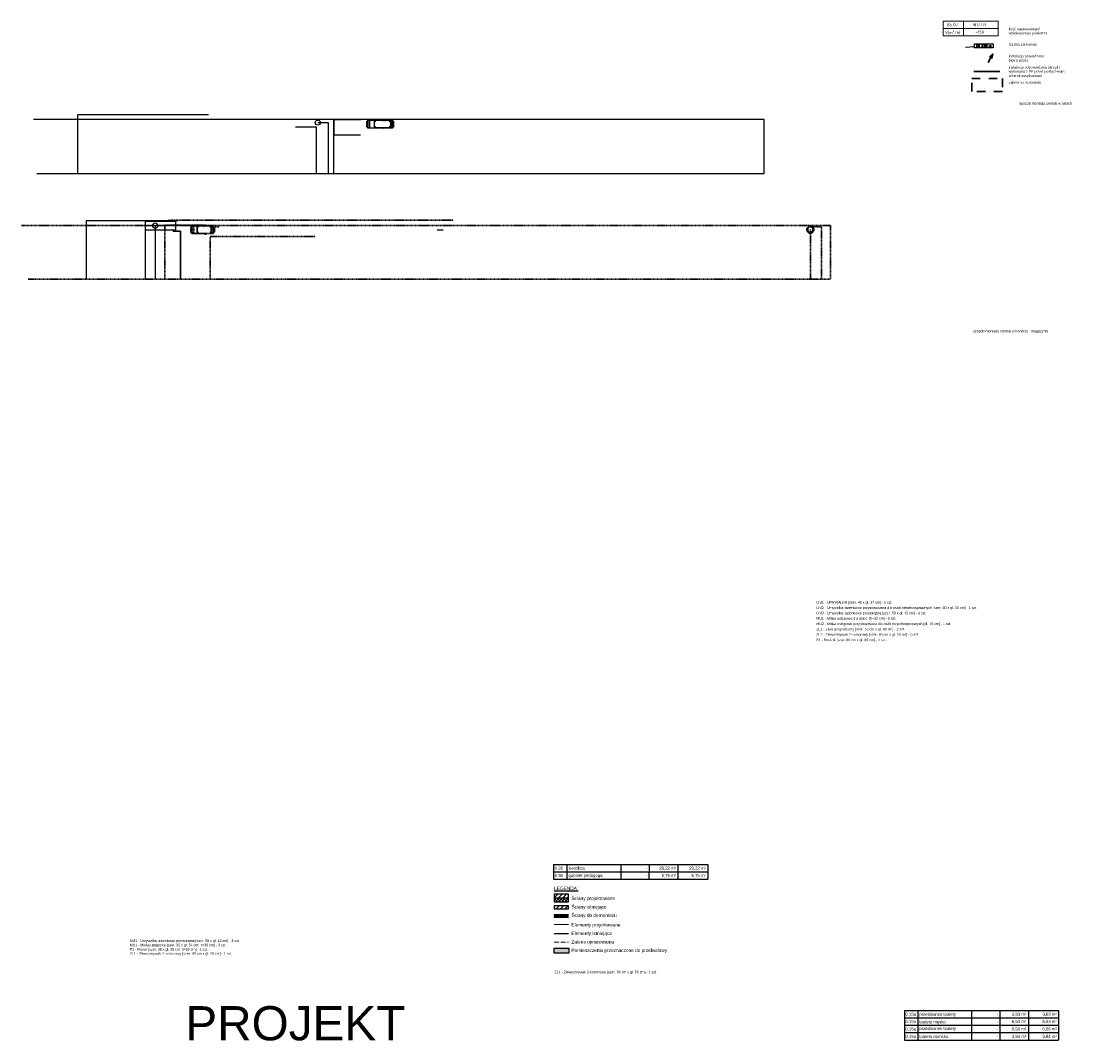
# Model space of a CAD drawing. Header units: millimetres. Extents: x -40063 to 512011, y 350190 to 687060.
# Tile 139 of 256: x 137078 to 198795, y 534396 to 594118. Entities that reach past the tile are written whole.
import ezdxf

# ---------------------------------------------------------------- set-up
doc = ezdxf.new("R2010")
doc.units = ezdxf.units.MM
doc.linetypes.add('DASHDOT', pattern=[1, 0.5, -0.25, 0, -0.25])
doc.linetypes.add('Krawędzie ukryte', pattern=[391.222223, 282.222223, -109])
doc.layers.get('0').update_dxf_attribs({"color": 8})
for name, color, linetype, lineweight in [('AP_opis', 7, 'Continuous', 30), ('FLUID-BILANSE', 150, 'Continuous', 18), ('J_opis srednicy', 7, 'Continuous', 30), ('J_skropliny', 24, 'Continuous', 30), ('J_zakres opracowania', 226, 'DASHDOT', 30)]:
    doc.layers.add(name, color=color, linetype=linetype, lineweight=lineweight)
for name, color, linetype in [('CENTRALA', 7, 'Continuous'), ('DEKIEL', 4, 'Continuous'), ('FLUID-N1', 7, 'Continuous'), ('FLUID-W1-120-INF', 7, 'Continuous'), ('Konstrukcja - Ściany zew', 8, 'Continuous'), ('KONTURY', 1, 'Continuous'), ('Opisy - Teksty', 8, 'Continuous'), ('OSIE', 8, 'DASHDOT'), ('Sciany', 8, 'Continuous')]:
    doc.layers.add(name, color=color, linetype=linetype)
doc.styles.add('ARIAL', font='Arial', dxfattribs={"height": 1})
doc.styles.add('FDBES', font='simplex.shx')
doc.styles.add('GENERATED_STYLE_1', font='arial.ttf')
doc.styles.add('GENERATED_STYLE_2', font='txt')
doc.dimstyles.new('FDBES', dxfattribs={"dimscale": 50, "dimtxt": 4, "dimasz": 2.5, "dimexe": 0.8, "dimexo": 2, "dimgap": 1, "dimtad": 1, "dimdsep": 46, "dimtxsty": 'FDBES', "dimcen": 2.5, "dimclrd": 4, "dimclre": 5, "dimadec": 0, "dimazin": 0, "dimtfac": 1, "dimtmove": 0, "dimatfit": 3, "dimfxl": 1, "dimarcsym": 0})

# ---------------------------------------------------------------- blocks, each defined once
blk = doc.blocks.new('Ściana_484', base_point=(4443046, -2020058))
at = {"layer": 'Konstrukcja - Ściany zew', "linetype": 'Continuous'}
h = blk.add_hatch(dxfattribs=at)
h.set_pattern_fill('Bloczki_ceramiczne', color=256, style=0, pattern_type=2)
h.set_pattern_definition([(225, (2007650.3, -1666877.53), (-127.279217, 127.279217), [])])
h.paths.add_polyline_path([(4443886, -2020058), (4443046, -2020058), (4443046, -2020298), (4443886, -2020298)])
h = blk.add_hatch(dxfattribs=at)
h.set_pattern_fill('Bloczki_betonowe', color=256, style=0, pattern_type=2)
h.set_pattern_definition([(45, (2007650.3, -1666877.53), (-91.923878, 91.923878), []), (135, (2007650.3, -1666877.53), (91.923878, 91.923878), [])])
h.paths.add_polyline_path([(4443886, -2020298), (4443046, -2020298), (4443046, -2020508), (4443886, -2020508)])
blk.add_line((4443886, -2020298), (4443046, -2020298), dxfattribs=at)
at = {"layer": 'Konstrukcja - Ściany zew', "linetype": 'Continuous', "flags": 128}
for points in [[(4443886, -2020058), (4443046, -2020058)], [(4443046, -2020058), (4443046, -2020508)], [(4443046, -2020508), (4443886, -2020508)], [(4443886, -2020508), (4443886, -2020058)]]:
    blk.add_lwpolyline(points, dxfattribs=at)
blk = doc.blocks.new('Ściana_485', base_point=(4443046, -2020741))
at = {"layer": 'Konstrukcja - Ściany zew', "linetype": 'Continuous'}
h = blk.add_hatch(dxfattribs=at)
h.set_pattern_fill('Bloczki_ceramiczne', color=256, style=0, pattern_type=2)
h.set_pattern_definition([(45, (2007650.3, -1666877.53), (-127.279217, 127.279217), [])])
h.paths.add_polyline_path([(4443046, -2020916), (4443886, -2020916), (4443886, -2020741), (4443046, -2020741)])
at = {"layer": 'Konstrukcja - Ściany zew', "linetype": 'Continuous', "flags": 128}
for points in [[(4443886, -2020741), (4443046, -2020741)], [(4443046, -2020741), (4443046, -2020916)], [(4443046, -2020916), (4443886, -2020916)], [(4443886, -2020916), (4443886, -2020741)]]:
    blk.add_lwpolyline(points, dxfattribs=at)
blk = doc.blocks.new('fgdfxf')
at = {"layer": 'J_opis srednicy'}
for p, q in [((13318.2, 246.6), (13346.1, 297.5)), ((13346.1, 297.5), (13326.1, 278.2)), ((13326.1, 278.2), (13335, 277.2)), ((13340.1, 270.3), (13334.6, 277.4)), ((13346.1, 297.5), (13340.1, 270.3))]:
    blk.add_line(p, q, dxfattribs=at)
blk = doc.blocks.new('GALKA')
at = {"layer": 'CENTRALA', "color": 5}
blk.add_polyline3d([(-17, 15.2745, 0), (-16.8282, 15.3273, 0), (-16.6563, 15.3801, 0), (-16.4845, 15.4327, 0), (-16.3126, 15.4852, 0), (-16.1407, 15.5375, 0), (-15.9688, 15.5895, 0), (-15.7969, 15.6412, 0), (-15.625, 15.6925, 0), (-15.453, 15.7434, 0), (-15.281, 15.7937, 0), (-15.109, 15.8436, 0), (-14.9369, 15.8929, 0), (-14.7648, 15.9415, 0), (-14.5926, 15.9894, 0), (-14.4204, 16.0366, 0), (-14.2481, 16.083, 0), (-14.0758, 16.1285, 0), (-13.9034, 16.1731, 0), (-13.7309, 16.2167, 0), (-13.5584, 16.2593, 0), (-13.3858, 16.3009, 0), (-13.2131, 16.3413, 0), (-13.0403, 16.3805, 0), (-12.8675, 16.4185, 0), (-12.6946, 16.4552, 0), (-12.5215, 16.4906, 0), (-12.3484, 16.5246, 0), (-12.1752, 16.5571, 0), (-12.0019, 16.5881, 0), (-11.8285, 16.6176, 0), (-11.655, 16.6454, 0), (-11.4813, 16.6716, 0), (-11.3076, 16.6961, 0), (-11.1337, 16.7188, 0), (-10.9597, 16.7397, 0), (-10.7856, 16.7587, 0), (-10.6113, 16.7757, 0), (-10.4369, 16.7908, 0), (-10.2624, 16.8039, 0), (-10.0877, 16.8148, 0), (-9.9129, 16.8236, 0), (-9.73794, 16.8302, 0), (-9.56282, 16.8346, 0), (-9.38755, 16.8366, 0), (-9.21212, 16.8363, 0), (-9.03652, 16.8336, 0), (-8.86076, 16.8284, 0), (-8.68483, 16.8207, 0), (-8.50872, 16.8104, 0), (-8.33243, 16.7974, 0), (-8.15597, 16.7818, 0), (-7.97932, 16.7635, 0), (-7.80248, 16.7423, 0), (-7.62544, 16.7183, 0), (-7.44822, 16.6915, 0), (-7.27079, 16.6616, 0), (-7.09316, 16.6288, 0), (-6.91532, 16.5929, 0), (-6.73727, 16.5539, 0), (-6.55901, 16.5117, 0), (-6.38053, 16.4663, 0), (-6.20183, 16.4177, 0), (-6.02291, 16.3657, 0), (-5.84377, 16.3106, 0), (-5.66444, 16.2524, 0), (-5.48491, 16.1912, 0), (-5.30521, 16.1271, 0), (-5.12534, 16.0603, 0), (-4.9453, 15.9908, 0), (-4.76512, 15.9187, 0), (-4.5848, 15.8442, 0), (-4.40435, 15.7673, 0), (-4.22379, 15.6882, 0), (-4.04311, 15.6069, 0), (-3.86234, 15.5235, 0), (-3.68149, 15.4383, 0), (-3.50055, 15.3511, 0), (-3.31956, 15.2623, 0), (-3.1385, 15.1718, 0), (-2.9574, 15.0797, 0), (-2.77627, 14.9863, 0), (-2.59511, 14.8915, 0), (-2.41394, 14.7955, 0), (-2.23277, 14.6984, 0), (-2.0516, 14.6002, 0), (-1.87045, 14.5012, 0), (-1.68932, 14.4013, 0), (-1.50824, 14.3008, 0), (-1.3272, 14.1996, 0), (-1.14622, 14.098, 0), (-0.965315, 13.9959, 0), (-0.784486, 13.8936, 0), (-0.603747, 13.791, 0), (-0.423108, 13.6884, 0), (-0.24258, 13.5858, 0), (-0.062173, 13.4834, 0), (0.118102, 13.3811, 0), (0.298236, 13.2792, 0), (0.478217, 13.1777, 0), (0.658035, 13.0768, 0), (0.837681, 12.9765, 0), (1.01714, 12.8769, 0), (1.19641, 12.7782, 0), (1.37548, 12.6804, 0), (1.55432, 12.5837, 0), (1.73295, 12.4881, 0), (1.91134, 12.3938, 0), (2.08948, 12.3009, 0), (2.26737, 12.2094, 0), (2.44499, 12.1195, 0), (2.62233, 12.0313, 0), (2.79939, 11.9449, 0), (2.97615, 11.8603, 0), (3.1526, 11.7777, 0), (3.32873, 11.6972, 0), (3.50454, 11.6189, 0), (3.68, 11.5429, 0), (3.85512, 11.4692, 0), (4.02987, 11.3981, 0), (4.20426, 11.3296, 0), (4.37826, 11.2638, 0), (4.55188, 11.2008, 0), (4.72509, 11.1407, 0), (4.89789, 11.0836, 0), (5.07027, 11.0297, 0), (5.24221, 10.9789, 0), (5.41371, 10.9315, 0), (5.58476, 10.8876, 0), (5.75535, 10.8471, 0), (5.92546, 10.8103, 0), (6.09508, 10.7773, 0), (6.26421, 10.7481, 0), (6.43284, 10.7228, 0), (6.60095, 10.7016, 0), (6.76854, 10.6845, 0), (6.93558, 10.6717, 0), (7.10209, 10.6632, 0), (7.26803, 10.6593, 0), (7.43341, 10.6598, 0), (7.5982, 10.6651, 0), (7.76241, 10.6751, 0), (7.92603, 10.69, 0), (8.08903, 10.7099, 0), (8.25141, 10.7349, 0), (8.41316, 10.765, 0), (8.57428, 10.8005, 0), (8.73474, 10.8413, 0), (8.89454, 10.8877, 0), (9.05367, 10.9396, 0), (9.21212, 10.9972, 0), (9.36987, 11.0607, 0), (9.52693, 11.13, 0), (9.68327, 11.2054, 0), (9.83888, 11.2869, 0), (9.99377, 11.3746, 0), (10.1479, 11.4687, 0), (10.3013, 11.5691, 0), (10.4539, 11.6761, 0), (10.6058, 11.7898, 0), (10.7568, 11.9101, 0), (10.9071, 12.0372, 0), (11.0566, 12.1706, 0), (11.2054, 12.31, 0), (11.3534, 12.4548, 0), (11.5008, 12.6048, 0), (11.6474, 12.7594, 0), (11.7935, 12.9182, 0), (11.9389, 13.0809, 0), (12.0838, 13.2469, 0), (12.228, 13.4159, 0), (12.3718, 13.5875, 0), (12.515, 13.7611, 0), (12.6577, 13.9365, 0), (12.8, 14.1132, 0), (12.9418, 14.2907, 0), (13.0832, 14.4687, 0), (13.2242, 14.6467, 0), (13.3648, 14.8242, 0), (13.5051, 15.001, 0), (13.6451, 15.1765, 0), (13.7847, 15.3503, 0), (13.9242, 15.522, 0), (14.0633, 15.6913, 0), (14.2023, 15.8575, 0), (14.341, 16.0204, 0), (14.4796, 16.1796, 0), (14.6181, 16.3345, 0), (14.7564, 16.4848, 0), (14.8946, 16.63, 0), (15.0328, 16.7698, 0), (15.1709, 16.9037, 0), (15.2877, 16.957, 0), (15.3405, 16.7852, 0), (15.3933, 16.6134, 0), (15.4459, 16.4415, 0), (15.4983, 16.2696, 0), (15.5505, 16.0978, 0), (15.6024, 15.9259, 0), (15.654, 15.7539, 0), (15.7052, 15.582, 0), (15.756, 15.41, 0), (15.8063, 15.238, 0), (15.856, 15.0659, 0), (15.9051, 14.8939, 0), (15.9535, 14.7217, 0), (16.0013, 14.5495, 0), (16.0483, 14.3773, 0), (16.0944, 14.205, 0), (16.1397, 14.0327, 0), (16.1841, 13.8603, 0), (16.2275, 13.6878, 0), (16.2698, 13.5152, 0), (16.3111, 13.3426, 0), (16.3512, 13.1699, 0), (16.3901, 12.9971, 0), (16.4278, 12.8243, 0), (16.4642, 12.6513, 0), (16.4992, 12.4783, 0), (16.5328, 12.3051, 0), (16.565, 12.1319, 0), (16.5956, 11.9586, 0), (16.6247, 11.7851, 0), (16.6521, 11.6116, 0), (16.6779, 11.4379, 0), (16.7019, 11.2641, 0), (16.7242, 11.0902, 0), (16.7446, 10.9162, 0), (16.7631, 10.742, 0), (16.7797, 10.5677, 0), (16.7943, 10.3933, 0), (16.8068, 10.2187, 0), (16.8172, 10.044, 0), (16.8255, 9.86918, 0), (16.8315, 9.69417, 0), (16.8353, 9.51902, 0), (16.8368, 9.34371, 0), (16.8359, 9.16823, 0), (16.8325, 8.9926, 0), (16.8267, 8.81679, 0), (16.8183, 8.64082, 0), (16.8074, 8.46467, 0), (16.7938, 8.28834, 0), (16.7775, 8.11182, 0), (16.7584, 7.93513, 0), (16.7366, 7.75824, 0), (16.7119, 7.58116, 0), (16.6843, 7.40388, 0), (16.6537, 7.2264, 0), (16.6201, 7.04872, 0), (16.5834, 6.87083, 0), (16.5437, 6.69273, 0), (16.5007, 6.51441, 0), (16.4545, 6.33587, 0), (16.405, 6.15712, 0), (16.3522, 5.97814, 0), (16.2963, 5.79896, 0), (16.2374, 5.61957, 0), (16.1754, 5.44, 0), (16.1107, 5.26026, 0), (16.0432, 5.08034, 0), (15.973, 4.90027, 0), (15.9003, 4.72005, 0), (15.8252, 4.5397, 0), (15.7477, 4.35922, 0), (15.668, 4.17863, 0), (15.5862, 3.99793, 0), (15.5024, 3.81714, 0), (15.4166, 3.63626, 0), (15.3291, 3.45531, 0), (15.2398, 3.2743, 0), (15.1489, 3.09323, 0), (15.0565, 2.91212, 0), (14.9627, 2.73098, 0), (14.8676, 2.54982, 0), (14.7713, 2.36865, 0), (14.6739, 2.18747, 0), (14.5756, 2.00631, 0), (14.4763, 1.82516, 0), (14.3763, 1.64405, 0), (14.2755, 1.46297, 0), (14.1742, 1.28195, 0), (14.0725, 1.10099, 0), (13.9704, 0.9201, 0), (13.868, 0.739292, 0), (13.7654, 0.558577, 0), (13.6628, 0.377965, 0), (13.5602, 0.197466, 0), (13.4578, 0.017092, 0), (13.3556, -0.163149, 0), (13.2538, -0.343246, 0), (13.1524, -0.523187, 0), (13.0516, -0.702963, 0), (12.9515, -0.882564, 0), (12.8521, -1.06198, 0), (12.7537, -1.2412, 0), (12.6561, -1.42021, 0), (12.5597, -1.599, 0), (12.4644, -1.77757, 0), (12.3705, -1.9559, 0), (12.2779, -2.13398, 0), (12.1868, -2.3118, 0), (12.0973, -2.48935, 0), (12.0095, -2.66663, 0), (11.9235, -2.84361, 0), (11.8394, -3.02029, 0), (11.7574, -3.19666, 0), (11.6774, -3.37272, 0), (11.5997, -3.54844, 0), (11.5242, -3.72381, 0), (11.4512, -3.89884, 0), (11.3807, -4.0735, 0), (11.3129, -4.2478, 0), (11.2478, -4.4217, 0), (11.1855, -4.59522, 0), (11.1261, -4.76833, 0), (11.0698, -4.94102, 0), (11.0167, -5.11329, 0), (10.9668, -5.28513, 0), (10.9202, -5.45652, 0), (10.8771, -5.62745, 0), (10.8376, -5.79792, 0), (10.8017, -5.96791, 0), (10.7696, -6.13741, 0), (10.7414, -6.30642, 0), (10.7171, -6.47492, 0), (10.6969, -6.6429, 0), (10.6809, -6.81035, 0), (10.6692, -6.97726, 0), (10.6618, -7.14362, 0), (10.659, -7.30943, 0), (10.6607, -7.47466, 0), (10.6671, -7.63931, 0), (10.6784, -7.80337, 0), (10.6945, -7.96683, 0), (10.7157, -8.12968, 0), (10.7419, -8.29191, 0), (10.7734, -8.4535, 0), (10.8102, -8.61445, 0), (10.8524, -8.77475, 0), (10.9001, -8.93439, 0), (10.9535, -9.09335, 0), (11.0126, -9.25162, 0), (11.0775, -9.4092, 0), (11.1483, -9.56608, 0), (11.2252, -9.72224, 0), (11.3083, -9.87767, 0), (11.3975, -10.0324, 0), (11.4932, -10.1863, 0), (11.5953, -10.3395, 0), (11.7039, -10.4919, 0), (11.8192, -10.6436, 0), (11.9413, -10.7945, 0), (12.07, -10.9445, 0), (12.2049, -11.0938, 0), (12.3457, -11.2424, 0), (12.4919, -11.3903, 0), (12.643, -11.5375, 0), (12.7987, -11.684, 0), (12.9585, -11.8299, 0), (13.1221, -11.9752, 0), (13.2889, -12.1199, 0), (13.4586, -12.264, 0), (13.6307, -12.4076, 0), (13.8048, -12.5507, 0), (13.9806, -12.6933, 0), (14.1575, -12.8354, 0), (14.3352, -12.9772, 0), (14.5132, -13.1184, 0), (14.6911, -13.2594, 0), (14.8685, -13.3999, 0), (15.045, -13.5401, 0), (15.2201, -13.68, 0), (15.3935, -13.8196, 0), (15.5646, -13.959, 0), (15.7331, -14.0981, 0), (15.8986, -14.237, 0), (16.0606, -14.3757, 0), (16.2187, -14.5143, 0), (16.3725, -14.6527, 0), (16.5216, -14.791, 0), (16.6655, -14.9292, 0), (16.8039, -15.0673, 0), (16.9362, -15.2055, 0), (16.9141, -15.3009, 0), (16.7422, -15.3537, 0), (16.5704, -15.4064, 0), (16.3985, -15.459, 0), (16.2267, -15.5114, 0), (16.0548, -15.5635, 0), (15.8829, -15.6154, 0), (15.7109, -15.6669, 0), (15.539, -15.718, 0), (15.367, -15.7686, 0), (15.195, -15.8187, 0), (15.0229, -15.8683, 0), (14.8508, -15.9173, 0), (14.6787, -15.9655, 0), (14.5065, -16.0131, 0), (14.3342, -16.0599, 0), (14.1619, -16.1058, 0), (13.9896, -16.1509, 0), (13.8171, -16.195, 0), (13.6446, -16.2381, 0), (13.4721, -16.2802, 0), (13.2994, -16.3212, 0), (13.1267, -16.361, 0), (12.9539, -16.3997, 0), (12.781, -16.437, 0), (12.6081, -16.4731, 0), (12.435, -16.5077, 0), (12.2618, -16.541, 0), (12.0886, -16.5728, 0), (11.9152, -16.603, 0), (11.7417, -16.6317, 0), (11.5682, -16.6587, 0), (11.3945, -16.6841, 0), (11.2206, -16.7077, 0), (11.0467, -16.7295, 0), (10.8726, -16.7494, 0), (10.6985, -16.7675, 0), (10.5241, -16.7835, 0), (10.3497, -16.7976, 0), (10.1751, -16.8096, 0), (10.0003, -16.8195, 0), (9.82544, -16.8272, 0), (9.6504, -16.8327, 0), (9.47521, -16.8359, 0), (9.29985, -16.8368, 0), (9.12434, -16.8352, 0), (8.94866, -16.8313, 0), (8.77282, -16.8248, 0), (8.5968, -16.8158, 0), (8.4206, -16.8042, 0), (8.24422, -16.79, 0), (8.06767, -16.773, 0), (7.89092, -16.7533, 0), (7.71399, -16.7307, 0), (7.53686, -16.7053, 0), (7.35953, -16.6769, 0), (7.182, -16.6456, 0), (7.00426, -16.6112, 0), (6.82632, -16.5738, 0), (6.64817, -16.5332, 0), (6.4698, -16.4894, 0), (6.29121, -16.4424, 0), (6.11239, -16.3921, 0), (5.93336, -16.3385, 0), (5.75413, -16.2819, 0), (5.5747, -16.2222, 0), (5.39508, -16.1595, 0), (5.21529, -16.0941, 0), (5.03534, -16.0259, 0), (4.85523, -15.9551, 0), (4.67498, -15.8818, 0), (4.49459, -15.806, 0), (4.31408, -15.728, 0), (4.13346, -15.6478, 0), (3.95274, -15.5655, 0), (3.77193, -15.4811, 0), (3.59103, -15.3949, 0), (3.41006, -15.3069, 0), (3.22904, -15.2172, 0), (3.04796, -15.1259, 0), (2.86684, -15.0332, 0), (2.68569, -14.939, 0), (2.50453, -14.8436, 0), (2.32335, -14.7471, 0), (2.14218, -14.6494, 0), (1.96102, -14.5508, 0), (1.77988, -14.4514, 0), (1.59878, -14.3511, 0), (1.41771, -14.2503, 0), (1.2367, -14.1488, 0), (1.05576, -14.047, 0), (0.87489, -13.9448, 0), (0.694104, -13.8423, 0), (0.513414, -13.7397, 0), (0.332829, -13.6371, 0), (0.152361, -13.5346, 0), (-0.027982, -13.4322, 0), (-0.208187, -13.3301, 0), (-0.388246, -13.2284, 0), (-0.568147, -13.1272, 0), (-0.74788, -13.0265, 0), (-0.927435, -12.9266, 0), (-1.1068, -12.8274, 0), (-1.28597, -12.7292, 0), (-1.46493, -12.6319, 0), (-1.64367, -12.5358, 0), (-1.82217, -12.4408, 0), (-2.00044, -12.3472, 0), (-2.17846, -12.255, 0), (-2.35621, -12.1643, 0), (-2.5337, -12.0752, 0), (-2.7109, -11.9879, 0), (-2.88781, -11.9023, 0), (-3.06441, -11.8187, 0), (-3.24071, -11.7372, 0), (-3.41668, -11.6578, 0), (-3.59231, -11.5806, 0), (-3.7676, -11.5057, 0), (-3.94254, -11.4334, 0), (-4.11711, -11.3635, 0), (-4.29131, -11.2964, 0), (-4.46512, -11.2319, 0), (-4.63853, -11.1704, 0), (-4.81154, -11.1118, 0), (-4.98413, -11.0563, 0), (-5.15629, -11.0039, 0), (-5.32802, -10.9548, 0), (-5.49929, -10.9091, 0), (-5.67011, -10.8669, 0), (-5.84046, -10.8283, 0), (-6.01033, -10.7933, 0), (-6.17971, -10.7622, 0), (-6.34859, -10.7349, 0), (-6.51696, -10.7117, 0), (-6.68481, -10.6925, 0), (-6.85213, -10.6776, 0), (-7.0189, -10.6669, 0), (-7.18513, -10.6607, 0), (-7.35079, -10.659, 0), (-7.51588, -10.6619, 0), (-7.68038, -10.6695, 0), (-7.8443, -10.682, 0), (-8.0076, -10.6993, 0), (-8.1703, -10.7217, 0), (-8.33237, -10.7493, 0), (-8.4938, -10.7821, 0), (-8.65459, -10.8202, 0), (-8.81472, -10.8638, 0), (-8.97419, -10.9129, 0), (-9.13298, -10.9677, 0), (-9.29108, -11.0282, 0), (-9.44849, -11.0946, 0), (-9.60519, -11.167, 0), (-9.76117, -11.2454, 0), (-9.91642, -11.33, 0), (-10.0709, -11.4209, 0), (-10.2247, -11.5181, 0), (-10.3777, -11.6218, 0), (-10.5299, -11.7321, 0), (-10.6814, -11.8491, 0), (-10.832, -11.9729, 0), (-10.9819, -12.1032, 0), (-11.1311, -12.2396, 0), (-11.2795, -12.3818, 0), (-11.4272, -12.5292, 0), (-11.5742, -12.6815, 0), (-11.7205, -12.8383, 0), (-11.8663, -12.9991, 0), (-12.0114, -13.1635, 0), (-12.156, -13.3311, 0), (-12.3, -13.5014, 0), (-12.4434, -13.6741, 0), (-12.5864, -13.8486, 0), (-12.7289, -14.0247, 0), (-12.8709, -14.2019, 0), (-13.0125, -14.3797, 0), (-13.1537, -14.5577, 0), (-13.2945, -14.7355, 0), (-13.435, -14.9128, 0), (-13.5751, -15.0889, 0), (-13.7149, -15.2636, 0), (-13.8545, -15.4365, 0), (-13.9938, -15.607, 0), (-14.1328, -15.7748, 0), (-14.2717, -15.9394, 0), (-14.4104, -16.1005, 0), (-14.5489, -16.2576, 0), (-14.6873, -16.4103, 0), (-14.8255, -16.5581, 0), (-14.9637, -16.7006, 0), (-15.1019, -16.8375, 0), (-15.24, -16.9683, 0), (-15.3141, -16.8711, 0), (-15.3669, -16.6993, 0), (-15.4196, -16.5274, 0), (-15.4721, -16.3556, 0), (-15.5244, -16.1837, 0), (-15.5765, -16.0118, 0), (-15.6283, -15.8399, 0), (-15.6797, -15.668, 0), (-15.7307, -15.496, 0), (-15.7812, -15.324, 0), (-15.8312, -15.152, 0), (-15.8806, -14.9799, 0), (-15.9294, -14.8078, 0), (-15.9775, -14.6356, 0), (-16.0249, -14.4634, 0), (-16.0715, -14.2912, 0), (-16.1172, -14.1188, 0), (-16.162, -13.9465, 0), (-16.2059, -13.774, 0), (-16.2488, -13.6015, 0), (-16.2906, -13.4289, 0), (-16.3313, -13.2563, 0), (-16.3708, -13.0835, 0), (-16.4091, -12.9107, 0), (-16.4462, -12.7378, 0), (-16.4819, -12.5648, 0), (-16.5162, -12.3917, 0), (-16.5491, -12.2185, 0), (-16.5805, -12.0452, 0), (-16.6103, -11.8719, 0), (-16.6386, -11.6984, 0), (-16.6652, -11.5247, 0), (-16.6901, -11.351, 0), (-16.7133, -11.1772, 0), (-16.7346, -11.0032, 0), (-16.7541, -10.8291, 0), (-16.7717, -10.6549, 0), (-16.7872, -10.4805, 0), (-16.8008, -10.306, 0), (-16.8123, -10.1314, 0), (-16.8216, -9.95662, 0), (-16.8288, -9.78169, 0), (-16.8337, -9.60662, 0), (-16.8363, -9.43138, 0), (-16.8366, -9.25599, 0), (-16.8345, -9.08044, 0), (-16.8299, -8.90472, 0), (-16.8228, -8.72883, 0), (-16.8132, -8.55276, 0), (-16.8009, -8.37652, 0), (-16.786, -8.2001, 0), (-16.7683, -8.0235, 0), (-16.7479, -7.84671, 0), (-16.7246, -7.66972, 0), (-16.6985, -7.49254, 0), (-16.6694, -7.31516, 0), (-16.6373, -7.13758, 0), (-16.6022, -6.9598, 0), (-16.5639, -6.7818, 0), (-16.5226, -6.60359, 0), (-16.478, -6.42517, 0), (-16.4301, -6.24652, 0), (-16.379, -6.06766, 0), (-16.3247, -5.88857, 0), (-16.2672, -5.70929, 0), (-16.2068, -5.52981, 0), (-16.1434, -5.35015, 0), (-16.0773, -5.17032, 0), (-16.0084, -4.99033, 0), (-15.937, -4.81018, 0), (-15.8631, -4.62989, 0), (-15.7867, -4.44948, 0), (-15.7082, -4.26894, 0), (-15.6274, -4.08829, 0), (-15.5446, -3.90755, 0), (-15.4597, -3.72671, 0), (-15.3731, -3.54579, 0), (-15.2846, -3.36481, 0), (-15.1945, -3.18377, 0), (-15.1029, -3.00268, 0), (-15.0098, -2.82156, 0), (-14.9153, -2.6404, 0), (-14.8196, -2.45923, 0), (-14.7227, -2.27806, 0), (-14.6249, -2.09689, 0), (-14.526, -1.91573, 0), (-14.4264, -1.7346, 0), (-14.326, -1.55351, 0), (-14.225, -1.37246, 0), (-14.1234, -1.19146, 0), (-14.0215, -1.01053, 0), (-13.9192, -0.829685, 0), (-13.8167, -0.648922, 0), (-13.7141, -0.468258, 0), (-13.6115, -0.287701, 0), (-13.509, -0.107263, 0), (-13.4067, 0.073046, 0), (-13.3046, 0.253216, 0), (-13.203, 0.433236, 0), (-13.102, 0.613096, 0), (-13.0015, 0.792786, 0), (-12.9017, 0.972295, 0), (-12.8028, 1.15161, 0), (-12.7048, 1.33073, 0), (-12.6078, 1.50963, 0), (-12.5119, 1.68831, 0), (-12.4173, 1.86676, 0), (-12.324, 2.04497, 0), (-12.2322, 2.22292, 0), (-12.1419, 2.40061, 0), (-12.0532, 2.57802, 0), (-11.9663, 2.75515, 0), (-11.8812, 2.93199, 0), (-11.7982, 3.10852, 0), (-11.7171, 3.28473, 0), (-11.6383, 3.46062, 0), (-11.5616, 3.63617, 0), (-11.4874, 3.81137, 0), (-11.4157, 3.98622, 0), (-11.3465, 4.1607, 0), (-11.28, 4.3348, 0), (-11.2163, 4.50851, 0), (-11.1554, 4.68182, 0), (-11.0976, 4.85473, 0), (-11.0429, 5.02721, 0), (-10.9913, 5.19927, 0), (-10.9431, 5.37088, 0), (-10.8982, 5.54204, 0), (-10.8569, 5.71274, 0), (-10.8192, 5.88297, 0), (-10.7852, 6.05272, 0), (-10.755, 6.22198, 0), (-10.7287, 6.39073, 0), (-10.7065, 6.55897, 0), (-10.6884, 6.72669, 0), (-10.6745, 6.89387, 0), (-10.6649, 7.06051, 0), (-10.6598, 7.2266, 0), (-10.6593, 7.39212, 0), (-10.6633, 7.55706, 0), (-10.6722, 7.72142, 0), (-10.6858, 7.88518, 0), (-10.7045, 8.04834, 0), (-10.7281, 8.21087, 0), (-10.757, 8.37279, 0), (-10.7911, 8.53406, 0), (-10.8306, 8.69468, 0), (-10.8755, 8.85465, 0), (-10.9261, 9.01395, 0), (-10.9823, 9.17257, 0), (-11.0443, 9.3305, 0), (-11.1121, 9.48773, 0), (-11.186, 9.64425, 0), (-11.266, 9.80005, 0), (-11.3521, 9.95511, 0), (-11.4446, 10.1094, 0), (-11.5434, 10.263, 0), (-11.6488, 10.4158, 0), (-11.7607, 10.5679, 0), (-11.8794, 10.7191, 0), (-12.0048, 10.8696, 0), (-12.1367, 11.0193, 0), (-12.2746, 11.1682, 0), (-12.4181, 11.3165, 0), (-12.5668, 11.464, 0), (-12.7203, 11.6108, 0), (-12.8781, 11.757, 0), (-13.0399, 11.9026, 0), (-13.2051, 12.0476, 0), (-13.3734, 12.192, 0), (-13.5444, 12.3359, 0), (-13.7175, 12.4792, 0), (-13.8925, 12.6221, 0), (-14.0689, 12.7644, 0), (-14.2463, 12.9064, 0), (-14.4242, 13.0479, 0), (-14.6022, 13.1889, 0), (-14.7799, 13.3297, 0), (-14.9569, 13.47, 0), (-15.1328, 13.6101, 0), (-15.307, 13.7499, 0), (-15.4793, 13.8893, 0), (-15.6492, 14.0286, 0), (-15.8163, 14.1676, 0), (-15.9801, 14.3064, 0), (-16.1402, 14.445, 0), (-16.2962, 14.5835, 0), (-16.4477, 14.7218, 0), (-16.5942, 14.8601, 0), (-16.7354, 14.9983, 0), (-16.8708, 15.1364, 0), (-17, 15.2745, 0)], dxfattribs=at)
blk.add_circle((0, 0), 8, dxfattribs=at)
blk = doc.blocks.new('dfgdfgdfg')
for points in [[(144373, 589171), (144423, 589171), (144423, 588856), (144373, 588856)], [(144423, 589233), (145713, 589233), (145713, 588793), (144423, 588793)], [(145238, 588793), (145259, 588793), (145259, 588772), (145238, 588772)], [(145713, 589171), (145763, 589171), (145763, 588856), (145713, 588856)]]:
    blk.add_lwpolyline(points, close=True)
at = {"color": 5}
for points in [[(144465, 589214), (144550, 589214), (144550, 588812), (144465, 588812)], [(144746, 589232), (145571, 589232), (145571, 588794), (144746, 588794)], [(145586, 589214), (145671, 589214), (145671, 588812), (145586, 588812)]]:
    blk.add_lwpolyline(points, close=True, dxfattribs=at)
at = {"layer": 'OSIE', "ltscale": 50}
for p, q in [((144362, 589013), (144434, 589013)), ((145774, 589013), (145702, 589013))]:
    blk.add_line(p, q, dxfattribs=at)
at = {"color": 5}
for p in [(144774, 589163), (144774, 588863), (145542, 589163), (145542, 588863)]:
    blk.add_blockref('GALKA', p, dxfattribs=at)
at = {"layer": 'CENTRALA', "style": 'ARIAL', "oblique": 360}
blk.add_text('SLIM 1100EC', height=38.1, dxfattribs=at).set_placement((145119, 589150))
blk = doc.blocks.new('jghfghj')
for points in [[(155880, 429975), (155940, 429975), (155940, 429620), (155880, 429620)], [(155940, 430030), (157400, 430030), (157400, 429565), (155940, 429565)], [(156867, 429565), (156888, 429565), (156888, 429543), (156867, 429543)], [(157400, 429975), (157460, 429975), (157460, 429620), (157400, 429620)]]:
    blk.add_lwpolyline(points, close=True)
at = {"layer": 'DEKIEL', "color": 5}
blk.add_lwpolyline([(156336, 430028), (157266, 430028), (157266, 429567), (156336, 429567)], close=True, dxfattribs=at)
at = {"layer": 'KONTURY'}
blk.add_lwpolyline([(155940, 430030), (155940, 430030), (155940, 430030), (155940, 430030)], close=True, dxfattribs=at)
at = {"layer": 'KONTURY', "color": 5}
for points in [[(155962, 430023), (156047, 430023), (156047, 429571), (155962, 429571)], [(157378, 430023), (157293, 430023), (157293, 429571), (157378, 429571)]]:
    blk.add_lwpolyline(points, close=True, dxfattribs=at)
at = {"layer": 'OSIE'}
for p, q in [((155869, 429797), (155940, 429797)), ((157470, 429797), (157399, 429797))]:
    blk.add_line(p, q, dxfattribs=at)
at = {"color": 5}
for p in [(156361, 429952), (156361, 429642), (157242, 429952), (157242, 429642)]:
    blk.add_blockref('GALKA', p, dxfattribs=at)
at = {"layer": 'CENTRALA', "style": 'ARIAL', "oblique": 360}
blk.add_text('SLIM 1500EC', height=38.1, dxfattribs=at).set_placement((156786, 429942))

msp = doc.modelspace()

# ---------------------------------------------------------------- hatches: boundary and pattern name
at = {"layer": 'Konstrukcja - Ściany zew', "linetype": 'Continuous', "lineweight": 13}
h = msp.add_hatch(dxfattribs=at)
h.set_pattern_fill('Siatka_5x5_ukośna_kopia', color=3, style=0, pattern_type=2)
h.set_pattern_definition([(45, (-2267103.366, 896171.493), (-28.28427125, 28.28427125), []), (135, (-2267103.366, 896171.493), (28.28427125, 28.28427125), [])])
h.paths.add_polyline_path([(168291.48582, 541807.54779), (169122.31922, 541807.54779), (169122.31922, 541619.42001), (168291.48582, 541619.42001)])
at = {"layer": 'Konstrukcja - Ściany zew', "linetype": 'Continuous', "lineweight": 0}
msp.add_hatch(color=46, dxfattribs=at).paths.add_polyline_path([(168291.48582, 539834.95879), (169147.86557, 539834.95879), (169147.86557, 539534.95879), (168291.48582, 539534.95879)])

# ---------------------------------------------------------------- linework, layer by layer
at = {"linetype": 'Continuous'}
for p, q in [((168263.96045, 544733.57005), (169043.91046, 544733.57005)), ((168263.96045, 544733.57005), (169043.91046, 544733.57005)), ((168263.96045, 544733.57005), (169043.91046, 544733.57005)), ((168263.96045, 544733.57005), (169043.91046, 544733.57005)), ((168263.96045, 544733.57005), (168263.96045, 543864.54606)), ((169043.91046, 544733.57005), (169043.91046, 544299.05805)), ((169043.91046, 544733.57005), (172192.44073, 544733.57005)), ((169043.91046, 544733.57005), (172192.44073, 544733.57005)), ((169043.91046, 544733.57005), (169043.91046, 544299.05805)), ((169043.91046, 544733.57005), (169043.91046, 544299.05805)), ((169043.91046, 544733.57005), (172192.44073, 544733.57005)), ((169043.91046, 544733.57005), (172192.44073, 544733.57005)), ((169043.91046, 544733.57005), (169043.91046, 544299.05805)), ((172192.44073, 544733.57005), (172192.44073, 544299.05805)), ((172192.44073, 544733.57005), (173863.90135, 544733.57005)), ((172192.44073, 544733.57005), (172192.44073, 544299.05805)), ((172192.44073, 544733.57005), (172192.44073, 544299.05805)), ((172192.44073, 544733.57005), (173863.90135, 544733.57005)), ((172192.44073, 544733.57005), (173863.90135, 544733.57005)), ((172192.44073, 544733.57005), (172192.44073, 544299.05805)), ((173863.90135, 544733.57005), (177287.85138, 544733.57005)), ((173863.90135, 544733.57005), (177287.85138, 544733.57005)), ((173863.90135, 544733.57005), (177287.85138, 544733.57005)), ((173863.90135, 544733.57005), (177287.85138, 544733.57005)), ((173863.90135, 544733.57005), (173863.90135, 544299.05805)), ((173863.90135, 544733.57005), (173863.90135, 544299.05805)), ((175535.36198, 544733.57005), (175535.36198, 544299.05805)), ((175535.36198, 544733.57005), (175535.36198, 544299.05805)), ((177287.85138, 544733.57005), (177287.85138, 543864.54606)), ((177287.85138, 544733.57005), (177287.85138, 543864.54606)), ((168263.96045, 544299.05805), (169043.91046, 544299.05805)), ((168263.96045, 544299.05805), (169043.91046, 544299.05805)), ((168263.96045, 544299.05805), (169043.91046, 544299.05805)), ((168263.96045, 544299.05805), (169043.91046, 544299.05805)), ((168263.96045, 543864.54606), (173863.90135, 543864.54606)), ((169043.91046, 544299.05805), (169043.91046, 543864.54606)), ((169043.91046, 544299.05805), (172192.44073, 544299.05805)), ((169043.91046, 544299.05805), (172192.44073, 544299.05805)), ((169043.91046, 544299.05805), (169043.91046, 543864.54606)), ((169043.91046, 544299.05805), (169043.91046, 543864.54606)), ((169043.91046, 544299.05805), (172192.44073, 544299.05805)), ((169043.91046, 544299.05805), (172192.44073, 544299.05805)), ((169043.91046, 544299.05805), (169043.91046, 543864.54606)), ((170623.21663, 543864.54606), (177287.85138, 543864.54606)), ((172192.44073, 544299.05805), (172192.44073, 543864.54606)), ((172192.44073, 544299.05805), (173863.90135, 544299.05805)), ((172192.44073, 544299.05805), (173863.90135, 544299.05805)), ((172192.44073, 544299.05805), (172192.44073, 543864.54606)), ((172192.44073, 544299.05805), (172192.44073, 543864.54606)), ((172192.44073, 544299.05805), (173863.90135, 544299.05805)), ((172192.44073, 544299.05805), (173863.90135, 544299.05805)), ((172192.44073, 544299.05805), (172192.44073, 543864.54606)), ((173863.90135, 544299.05805), (177287.85138, 544299.05805)), ((173863.90135, 544299.05805), (175535.36198, 544299.05805)), ((173863.90135, 544299.05805), (175535.36198, 544299.05805)), ((173863.90135, 544299.05805), (175535.36198, 544299.05805)), ((173863.90135, 543864.54606), (173863.90135, 544299.05805)), ((175535.36198, 544299.05805), (175535.36198, 543864.54606)), ((188809.71696, 536184.686), (189589.66697, 536184.686)), ((188809.71696, 536184.686), (189589.66697, 536184.686)), ((188809.71696, 536184.686), (189589.66697, 536184.686)), ((188809.71696, 536184.686), (189589.66697, 536184.686)), ((188809.71696, 536184.686), (188809.71696, 534446.63802)), ((188809.71696, 535750.17401), (194409.65787, 535750.17401)), ((189589.66697, 536184.686), (189589.66697, 535750.17401)), ((189589.66697, 536184.686), (192738.19724, 536184.686)), ((189589.66697, 536184.686), (192738.19724, 536184.686)), ((189589.66697, 536184.686), (189589.66697, 535750.17401)), ((189589.66697, 536184.686), (189589.66697, 535750.17401)), ((189589.66697, 536184.686), (192738.19724, 536184.686)), ((189589.66697, 536184.686), (192738.19724, 536184.686)), ((189589.66697, 536184.686), (189589.66697, 535750.17401)), ((189589.66697, 535750.17401), (189589.66697, 535315.66201)), ((191168.97314, 535750.17401), (197833.6079, 535750.17401)), ((192738.19724, 536184.686), (192738.19724, 535750.17401)), ((192738.19724, 536184.686), (194409.65787, 536184.686)), ((192738.19724, 536184.686), (194409.65787, 536184.686)), ((192738.19724, 536184.686), (192738.19724, 535750.17401)), ((192738.19724, 536184.686), (192738.19724, 535750.17401)), ((192738.19724, 536184.686), (194409.65787, 536184.686)), ((192738.19724, 536184.686), (194409.65787, 536184.686)), ((192738.19724, 536184.686), (192738.19724, 535750.17401)), ((192738.19724, 535750.17401), (192738.19724, 535315.66201)), ((192738.19724, 535750.17401), (192738.19724, 535315.66201)), ((192738.19724, 535750.17401), (192738.19724, 535315.66201)), ((192738.19724, 535750.17401), (192738.19724, 535315.66201)), ((194409.65787, 536184.686), (197833.6079, 536184.686)), ((194409.65787, 536184.686), (196081.11849, 536184.686)), ((194409.65787, 536184.686), (196081.11849, 536184.686)), ((194409.65787, 536184.686), (196081.11849, 536184.686)), ((194409.65787, 534446.63802), (194409.65787, 536184.686)), ((196081.11849, 536184.686), (196081.11849, 534446.63802)), ((197833.6079, 536184.686), (197833.6079, 534446.63802)), ((188809.71696, 535315.66201), (194409.65787, 535315.66201)), ((189589.66697, 535315.66201), (189589.66697, 534881.15001)), ((191168.97314, 535315.66201), (197833.6079, 535315.66201)), ((192738.19724, 535315.66201), (192738.19724, 534881.15001)), ((192738.19724, 535315.66201), (192738.19724, 534881.15001)), ((192738.19724, 535315.66201), (192738.19724, 534881.15001)), ((192738.19724, 535315.66201), (192738.19724, 534881.15001)), ((188809.71696, 534881.15001), (194409.65787, 534881.15001)), ((189589.66697, 534881.15001), (189589.66697, 534446.63802)), ((191168.97314, 534881.15001), (197833.6079, 534881.15001)), ((192738.19724, 534881.15001), (192738.19724, 534446.63802)), ((192738.19724, 534881.15001), (192738.19724, 534446.63802)), ((192738.19724, 534881.15001), (192738.19724, 534446.63802)), ((192738.19724, 534881.15001), (192738.19724, 534446.63802)), ((188809.71696, 534446.63802), (194409.65787, 534446.63802)), ((191168.97314, 534446.63802), (197833.6079, 534446.63802))]:
    msp.add_line(p, q, dxfattribs=at)
at = {"layer": 'FLUID-BILANSE'}
for points in [[(191083.62474, 593690.1341), (191083.62474, 594117.81375), (192269.60352, 594117.81375), (192269.60352, 593690.1341)], [(192269.60352, 593690.1341), (192269.60352, 594117.81375), (194291.2221, 594117.81375), (194291.2221, 593690.1341)], [(191083.62474, 593262.45445), (191083.62474, 593690.1341), (192269.60352, 593690.1341), (192269.60352, 593262.45445)], [(192269.60352, 593262.45445), (192269.60352, 593690.1341), (194291.2221, 593690.1341), (194291.2221, 593262.45445)]]:
    msp.add_lwpolyline(points, close=True, dxfattribs=at)
at = {"layer": 'FLUID-N1'}
for p, q in [((180593.78175, 588350.7293), (137801.72972, 588350.7293)), ((140400, 585200.7293), (140400, 588640.7293)), ((140400, 588640.7293), (148058.84364, 588640.7293)), ((154450, 588170.7293), (155066.41636, 588170.7293)), ((155066.41636, 588170.7293), (155066.41636, 585200.7293)), ((155400, 585200.7293), (155400, 588350.7293)), ((155400, 588350.7293), (156973.73974, 588350.7293)), ((155400, 588350.7293), (155400, 587450.7293)), ((180593.78175, 585200.7293), (180593.78175, 588350.7293)), ((154380, 587900.7293), (153143.15451, 587900.7293)), ((154380, 585200.7293), (154380, 587900.7293)), ((155400, 587450.7293), (156954.49065, 587450.7293)), ((138000, 585200.7293), (180593.78175, 585200.7293)), ((140900, 579000.7293), (140900, 582440.7293)), ((140900, 582440.7293), (146279.96458, 582440.7293)), ((144340, 582390.7293), (144340, 581890.7293)), ((146145.45665, 582390.7293), (144340, 582390.7293)), ((144340, 582140.7293), (145286.21874, 582140.7293)), ((144940, 582140.7293), (144940, 579000.7293)), ((146145.45665, 581890.7293), (146145.45665, 582390.7293)), ((144340, 581890.7293), (146145.45665, 581890.7293)), ((144340, 581890.7293), (144340, 579000.7293)), ((161444.28608, 581888.7293, -41830.15757), (161804.21796, 581888.7293, -41830.15757))]:
    msp.add_line(p, q, dxfattribs=at)
for centre, radius in [((154450, 588170.7293), 150), ((144930, 582140.7293), 157.5)]:
    msp.add_circle(centre, radius, dxfattribs=at)
at = {"layer": 'FLUID-W1-120-INF', "color": 7, "elevation": 2960}
msp.add_lwpolyline([(192922.81725, 592793.43032), (193999.38868, 592793.43032), (193999.38868, 592545.43032), (192922.81725, 592545.43032)], close=True, dxfattribs=at)
at = {"layer": 'J_skropliny'}
for p, q in [((194401.86439, 591167.3728), (192866.00458, 591167.3728)), ((145980, 581890.7293), (145980, 581820.7293)), ((145980, 581820.7293), (146419.96615, 581820.7293)), ((146419.96615, 581820.7293), (146419.96615, 579000.7293)), ((147875.6348, 581661.82134), (147875.6348, 581591.82134))]:
    msp.add_line(p, q, dxfattribs=at)
at = {"layer": 'J_zakres opracowania'}
for p, q in [((184477.21214, 582140.7293), (137078.05948, 582140.7293)), ((145500, 579000.7293), (145500, 582160.7293)), ((145500, 582160.7293), (147942.89319, 582160.7293)), ((162382.3447, 582450.7293), (145702.3447, 582450.7293)), ((147942.89319, 582130.7293), (147296.95473, 582130.7293)), ((147942.89319, 582160.7293), (147942.89319, 582130.7293)), ((148672.3467, 582060.72915, -31241.84137), (148434.99037, 582060.72915, -31241.84137)), ((183300, 582060.7293), (183952.74267, 582060.7293)), ((183952.74267, 582060.7293), (183952.74267, 579000.7293)), ((184477.21214, 579000.7293), (184477.21214, 582140.7293)), ((148150, 579000.7293), (148150, 581500.7293)), ((148150, 581500.7293), (154292.60441, 581500.7293)), ((183300, 581903.2293), (183300, 579000.7293)), ((137500, 579000.7293), (184477.21214, 579000.7293))]:
    msp.add_line(p, q, dxfattribs=at)
at = {"layer": 'J_zakres opracowania', "ltscale": 1000}
msp.add_lwpolyline([(192750, 590750), (194550, 590750), (194550, 590000), (192750, 590000)], close=True, dxfattribs=at)
at = {"layer": 'J_zakres opracowania'}
for radius in [207.5, 157.5]:
    msp.add_circle((183300, 581903.2293), radius, dxfattribs=at)
at = {"layer": 'Konstrukcja - Ściany zew', "color": 3, "linetype": 'Krawędzie ukryte', "lineweight": 13, "flags": 128}
msp.add_lwpolyline([(168291.48582, 541807.54779), (169122.31922, 541807.54779), (169122.31922, 541619.42001), (168291.48582, 541619.42001)], close=True, dxfattribs=at)
at = {"layer": 'Konstrukcja - Ściany zew', "color": 6, "linetype": 'Krawędzie ukryte', "lineweight": 15, "flags": 128}
msp.add_lwpolyline([(168291.48582, 540180.9143), (169131.33957, 540180.9143)], dxfattribs=at)
at = {"layer": 'Konstrukcja - Ściany zew', "linetype": 'Continuous', "flags": 128}
msp.add_lwpolyline([(168291.48582, 539834.95879), (169147.86557, 539834.95879), (169147.86557, 539534.95879), (168291.48582, 539534.95879)], close=True, dxfattribs=at)
at = {"layer": 'Sciany', "color": 1, "linetype": 'Continuous', "lineweight": 13}
msp.add_line((168291.48582, 541219.91193), (169131.33957, 541219.91193), dxfattribs=at)
at = {"layer": 'Sciany', "linetype": 'Continuous'}
msp.add_line((168291.48582, 540676.86981), (169131.33957, 540676.86981), dxfattribs=at)

# ---------------------------------------------------------------- block references
at = {"layer": 'FLUID-N1'}
msp.add_blockref('jghfghj', (1437.18084, 158290.86584), dxfattribs=at)
at = {"layer": 'J_opis srednicy', "xscale": 10, "yscale": 10, "zscale": 10}
msp.add_blockref('fgdfxf', (60522.80433, 589233.09683, -19.27821), dxfattribs=at)
at = {"layer": 'J_zakres opracowania'}
msp.add_blockref('dfgdfgdfg', (2637.93198, -7109.77293), dxfattribs=at)
at = {"layer": 'Konstrukcja - Ściany zew'}
for name, p in [('Ściana_484', (168292.59729, 542991.15465)), ('Ściana_485', (168292.59729, 542307.54779))]:
    msp.add_blockref(name, p, dxfattribs=at)

# ---------------------------------------------------------------- texts
at = {"color": 102, "linetype": 'Continuous', "lineweight": 13, "insert": (183652.55605, 558957.23014), "char_height": 150, "attachment_point": 4, "line_spacing_factor": 1.255794, "style": 'GENERATED_STYLE_2'}
msp.add_mtext('{UM1 - UMYWALKA [szer. 45 x gł. 37 cm] - 2 szt.\\PUM2 - Umywalka łazienkowa przystosowana dla osób niepełnosprawnych [szer. 60 x gł. 55 cm] - 1 szt.\\PUM3 - Umywalka łazienkowa prostokątna [szer. 50 x gł. 42 cm] - 3 szt.\\PMU1 - Miska ustępowa dla dzieci [h=39 cm] - 2 szt.\\PMU2 - Miska ustępowa przystosowana dla osób niepełnosprawnych [dł. 70 cm] - 1 szt.\\PZL1 - Zlew gospodarczy [szer. 50 cm x gł. 40 cm] - 2 szt.\\PZL2 - Zlewozmywak 2-komorowy [szer. 80 cm x gł. 50 cm] - 3 szt.\\PB1 - Brodzik [szer. 80 cm x gł. 80 cm] - 1 szt.}', dxfattribs=at)
at = {"linetype": 'Continuous', "char_height": 179.993161, "style": 'GENERATED_STYLE_2'}
for s, insert, attachment_point in [('{0.35}', (168325.11406, 544512.746), 4), ('{-}', (173761.89198, 544513.50844), 6), ('{0.36}', (168325.11406, 544077.63287), 4), ('{-}', (194307.64849, 535954.3835), 6), ('{-}', (194307.64849, 535519.8715), 6), ('{-}', (194307.64849, 535085.35951), 6), ('{-}', (194307.64849, 534650.84751), 6)]:
    msp.add_mtext(s, dxfattribs=dict(at, insert=insert, attachment_point=attachment_point))
at = {"color": 1, "linetype": 'Continuous', "lineweight": 13, "style": 'GENERATED_STYLE_2'}
for s, insert, char_height, attachment_point in [('{świetlica}', (169139.24668, 544517.15016), 179.9931611, 4), ('{29,22 m²}', (175433.3526, 544499.74361), 179.993161, 6), ('{29,22 m²}', (177185.84201, 544499.74361), 179.993161, 6), ('{gabinet pedagoga}', (169139.24668, 544060.7289), 179.9931611, 4), ('{-}', (173761.89198, 544081.73574), 179.993161, 6), ('{6,75 m²}', (175433.3526, 544067.97098), 179.993161, 6), ('{6,75 m²}', (177185.84201, 544067.97098), 179.993161, 6), ('{0.15a}', (188870.87058, 535960.86433), 179.993161, 4), ('{przedsionek toalety}', (189685.0032, 535927.17349), 180, 4), ('{3,83 m²}', (195944.45797, 535950.2587), 179.993161, 6), ('{3,83 m²}', (197731.59853, 535950.2587), 179.993161, 6), ('{0.15a}', (188870.87058, 535526.35233), 179.993161, 4), ('{0.15a}', (188870.87058, 535091.84033), 179.993161, 4), ('{toaleta męska}', (189685.0032, 535489.99434), 179.9931611, 4), ('{przedsionek toalety }', (189685.0032, 535095.4979), 180, 4), ('{6,53 m²}', (195944.45797, 535515.74649), 179.993161, 6), ('{6,56 m²}', (195944.45797, 535081.23449), 179.993161, 6), ('{6,53 m²}', (197731.59853, 535515.74649), 179.993161, 6), ('{6,56 m²}', (197731.59853, 535081.23449), 179.993161, 6), ('{0.15a}', (188870.87058, 534657.32834), 179.993161, 4), ('{toaleta damska}', (189685.0032, 534648.28695), 179.9931611, 4), ('{3,84 m²}', (195944.45797, 534646.7225), 179.993161, 6), ('{3,84 m²}', (197731.59853, 534646.7225), 179.993161, 6)]:
    msp.add_mtext(s, dxfattribs=dict(at, insert=insert, char_height=char_height, attachment_point=attachment_point))
at = {"color": 102, "linetype": 'Continuous', "lineweight": 13, "char_height": 150, "attachment_point": 4, "style": 'GENERATED_STYLE_2'}
for s, insert in [('{UM1 - Umywalka łazienkowa prostokątna [szer. 50 x gł. 42 cm] - 4 szt.\\PMU1 - Miska ustępowa [szer. 35 x gł. 54 cm; h=30 cm] - 3 szt.\\PP1 - Pisuar [szer. 38 x gł. 35 cm; h=65 cm] - 1 szt.\\PZL1 - Zlewozmywak 2-komorowy [szer. 80 cm x gł. 50 cm] - 1 szt.\\P}', (143439.66104, 539865.54601)), ('{ZL1 - Zlewozmywak 2-komorowy [szer. 80 cm x gł. 50 cm] - 1 szt.\\P\\P}', (168314.33284, 538284.67444))]:
    msp.add_mtext(s, dxfattribs=dict(at, insert=insert))
at = {"layer": 'AP_opis', "linetype": 'Continuous', "attachment_point": 1, "style": 'GENERATED_STYLE_1'}
for s, insert, char_height, width in [('\\fArial|b0|i0|c238;ilość nawiewanego/\\Pwywiewanego powietrza', (194919.28803, 593734.88321), 149.9998767, 2533.5951215), ('\\fArial|b0|i0|c238|p0;rzędna osi kanału', (194919.28803, 592825.32114), 149.9998767, 2533.5951215), ('\\fArial|b0|i0|c238|p0;instalacja prowadzona piętro wyżej', (194919.28803, 592138.96097), 149.9998767, 2533.5951215), ('\\fArial|b0|i0|c238|p0;instalacja odporwadznia skroplin wykonana z PE przed podłączenim centrali zasyfonować', (194919.28803, 591489.57117), 149.99987669, 3583.5951215), ('zakres opracowania', (194919.28803, 590611.03869), 149.9998767, 2533.5951215), ('sposób montażu central w salach', (195526.20124, 589373.57452), 149.9998767, 3983.5951215), ('sposób montażu central w korytrzu i magazynie', (192825.64342, 576044.39647), 149.9998767, 5183.5951215)]:
    msp.add_mtext(s, dxfattribs=dict(at, insert=insert, char_height=char_height, width=width))
at = {"layer": 'FLUID-BILANSE', "char_height": 180, "attachment_point": 5, "style": 'ARIAL'}
for s, insert, width in [('\\fISOCPEUR|b0|i0|c238|p34;B5.07', (191618.2243, 593903.97392), 1069.1991211), ('\\fISOCPEUR|b0|i0|c238|p34;N1/TR', (193222.02298, 593903.97392), 2138.3982421), ('\\fISOCPEUR|b0|i0;\\A1;V[m\\H0.7x;\\S3^ ;\\H1.4286x;/h]', (191637.1914, 593469.95011), 1069.1991211), ('\\fISOCPEUR|b0|i0|c238|p34;+150', (193222.02298, 593476.29427), 2138.3982421)]:
    msp.add_mtext(s, dxfattribs=dict(at, insert=insert, width=width))
at = {"layer": 'FLUID-W1-120-INF', "color": 7, "insert": (193461.10297, 592669.43032, 2960), "char_height": 120, "attachment_point": 5, "line_spacing_factor": 1.1, "style": 'FDBES'}
msp.add_mtext('OK 2.96 m', dxfattribs=at)
at = {"layer": 'Opisy - Teksty', "linetype": 'Continuous', "attachment_point": 1}
for s, insert, char_height, style in [('{\\LLEGENDA:}', (168292.59729, 543433.47174), 200, 'GENERATED_STYLE_1'), ('{Ściany projektowane}', (169307.52575, 542846.42693), 200, 'GENERATED_STYLE_2'), ('{Ściany istniejące}', (169307.52575, 542346.42693), 200, 'GENERATED_STYLE_2'), ('{Ściany do demontażu}', (169307.52575, 541858.12982), 200, 'GENERATED_STYLE_2'), ('{Elementy projektowane}', (169307.52575, 541296.14882), 200, 'GENERATED_STYLE_2'), ('{Elementy istniejące}', (169307.52575, 540796.14882), 200, 'GENERATED_STYLE_2'), ('{Zakres opracowania}', (169307.52575, 540299.91096), 200, 'GENERATED_STYLE_2'), ('{Pomieszczenia przeznaczone do przebudowy}', (169307.52575, 539803.95544), 200, 'GENERATED_STYLE_2'), ('{PROJEKT}', (146698.02756, 536431.03569), 2000, 'GENERATED_STYLE_1')]:
    msp.add_mtext(s, dxfattribs=dict(at, insert=insert, char_height=char_height, style=style))

# ---------------------------------------------------------------- leaders
at = {"layer": 'FLUID-W1-120-INF', "color": 7}
msp.add_leader([(192396.45802, 592585.3208, 2960), (192922.81725, 592626.90445, 2960)], dimstyle='FDBES', override={"dimscale": 30, "dimclrd": 7, "dimclre": 7}, dxfattribs=at)

doc.saveas('drawing.dxf')
